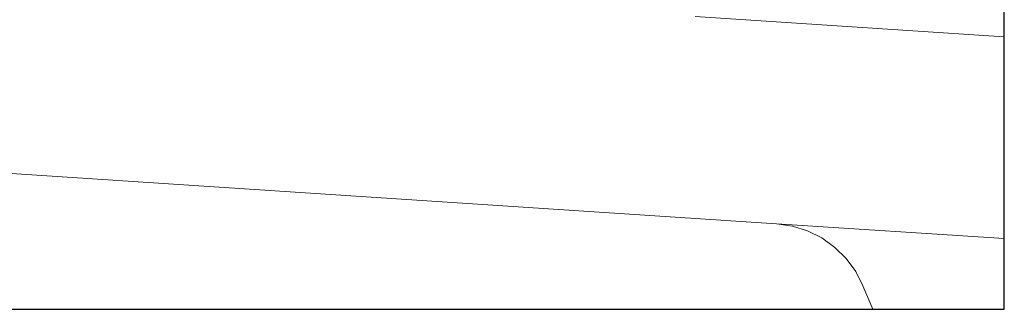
# Model space of a CAD drawing. Header units: metres. Extents: x 183400 to 184400, y 422200 to 427800.
# Tile 170 of 221: x 184002 to 184100, y 426600 to 426629. Entities that reach past the tile are written whole.
import ezdxf

# ---------------------------------------------------------------- set-up
doc = ezdxf.new("R2010")
doc.units = ezdxf.units.M
doc.layers.add('일람표', color=7, linetype='Continuous')
doc.layers.add('지적', color=252, linetype='Continuous', lineweight=5)

msp = doc.modelspace()

# ---------------------------------------------------------------- linework, layer by layer
at = {"layer": '일람표'}
msp.add_lwpolyline([(183500, 426600), (184100, 426600), (184100, 427000), (183500, 427000)], close=True, dxfattribs=at)
at = {"layer": '지적', "linetype": 'Continuous'}
for points in [[(183847.44, 426655.62), (183844.57, 426611.72), (183844.84, 426613.59), (183845.39, 426615.38), (183846.23, 426617.07), (183847.31, 426618.61), (183848.63, 426619.96), (183850.14, 426621.09), (183851.8, 426621.96), (183853.59, 426622.57), (183855.44, 426622.89), (183857.33, 426622.91), (183963.49, 426615.95), (184077.36, 426608.49), (184100, 426607.014)], [(184100, 426627.066), (184069.27, 426629.06)], [(184069.27, 426629.06), (184100, 426627.066)], [(184086.92, 426600), (184085.95, 426602.34), (184085.23, 426603.75), (184084.29, 426605.03), (184083.16, 426606.15), (184081.87, 426607.08), (184080.45, 426607.78), (184078.93, 426608.26), (184077.36, 426608.49), (183963.49, 426615.95)], [(184100, 426607.014), (184077.36, 426608.49)], [(184077.36, 426608.49), (184078.93, 426608.26), (184080.45, 426607.78), (184081.87, 426607.08), (184083.16, 426606.15), (184084.29, 426605.03), (184085.23, 426603.75), (184085.95, 426602.34), (184086.92, 426600)]]:
    msp.add_lwpolyline(points, dxfattribs=at)

doc.saveas('drawing.dxf')
